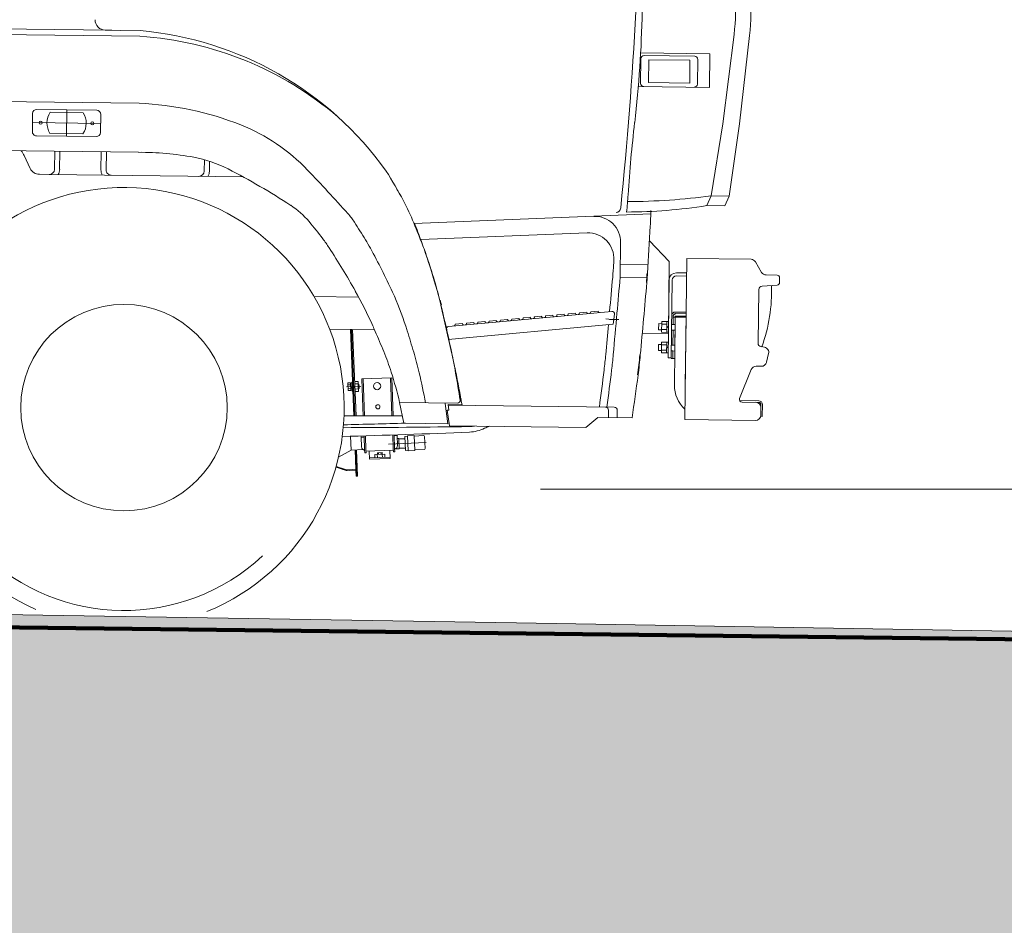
# Model space of a CAD drawing. Header units: metres. Extents: x -52 to 321, y -8 to 26.
# Tile 78 of 256: x -20.57 to -18.67, y -0.72 to 1.04. Entities that reach past the tile are written whole.
import ezdxf

# ---------------------------------------------------------------- set-up
doc = ezdxf.new("R2010")
doc.units = ezdxf.units.M
doc.header["$MEASUREMENT"] = 0
doc.layers.add('60 Auffüllung gesamt', color=7, linetype='Continuous')
doc.layers.add('60 Gelände 2D Übersicht', color=7, linetype='Continuous')

msp = doc.modelspace()

# ---------------------------------------------------------------- hatches: boundary and pattern name
at = {"layer": '60 Auffüllung gesamt', "linetype": 'Continuous', "lineweight": 18, "true_color": 0xffa8a8}
h = msp.add_hatch(dxfattribs=at)
h.set_pattern_fill('Boden__gewachsen_0001', color=21, style=0, pattern_type=2)
h.set_pattern_definition([(45, (-33357.27905, 0), (-0.2121320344, 0.2121320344), []), (45, (-33357.34976, 0.0707), (-0.424264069, 0.424264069), []), (45, (-33357.4205, 0.1414), (-0.424264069, 0.424264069), []), (135, (-33357.49118, 0.21213), (0.07071067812, 0.07071067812), [0.3, -0.3])])
h.paths.add_polyline_path([(-48.9814, -1.5114), (-24.135, -1.1438), (-23.6308, -1.151), (-23.087, -1.1586), (-22.4997, -1.1668), (-21.8502, -1.1758), (-18.6463, -1.1089), (-18.4807, -1.0913), (-18.1236, -1.0541), (-17.7313, -1.0138), (-17.2998, -0.9702), (-16.8243, -0.9228), (-16.2997, -0.8712), (-15.7195, -0.815), (-15.5017, -0.7941), (-15.5017, -2.5), (-15.5015, -2.5), (-15.5015, -0.2), (-16.6786, -0.1801), (-18.5762, -0.148), (-19.6107, -0.1307), (-20.5269, -0.1156), (-21.262, -0.1035), (-21.8659, -0.0937), (-22.3716, -0.0856), (-22.5958, -0.082), (-22.9989, -0.0761), (-23.524, -0.0684), (-23.9467, -0.0622), (-24.295, -0.0572), (-24.5874, -0.053), (-24.837, -0.0495), (-25.0528, -0.0465), (-25.2417, -0.0439), (-25.4087, -0.0416), (-25.5576, -0.0395), (-25.6916, -0.0377), (-25.7539, -0.0369), (-30.9796, -0.0848), (-45.2584, -0.0671), (-45.6871, -0.171), (-48.9814, -1.4242)])

# ---------------------------------------------------------------- linework, layer by layer
at = {"color": 7, "linetype": 'Continuous', "lineweight": 13}
for p, q in [((-20.3388, 1.0155), (-20.6284, 1.0192)), ((-20.406, 1.0163), (-20.3758, 1.0159)), ((-20.339, 1.0045), (-20.6285, 1.0083)), ((-19.1898, 1.0082), (-19.2118, 0.8353)), ((-19.16, 1.0058), (-19.1793, 0.8349)), ((-19.2367, 0.9704), (-19.3705, 0.9721)), ((-19.37, 0.9611), (-19.3706, 0.9132)), ((-19.266, 0.9658), (-19.3639, 0.9671)), ((-19.355, 0.959), (-19.3556, 0.915)), ((-19.2751, 0.9579), (-19.355, 0.959)), ((-19.2751, 0.9579), (-19.2757, 0.914)), ((-19.2601, 0.9597), (-19.2607, 0.9118)), ((-19.2367, 0.9704), (-19.2375, 0.9055)), ((-19.2757, 0.914), (-19.3556, 0.915)), ((-19.2375, 0.9055), (-19.375, 0.9073)), ((-20.3406, 0.8747), (-20.6302, 0.8785)), ((-20.5385, 0.8628), (-20.4227, 0.8613)), ((-20.4487, 0.8566), (-20.5126, 0.8575)), ((-20.4806, 0.862), (-20.4813, 0.8111)), ((-20.5471, 0.82), (-20.5466, 0.8549)), ((-20.4148, 0.8532), (-20.4153, 0.8183)), ((-20.415, 0.8357), (-20.5468, 0.8374)), ((-19.2118, 0.8353), (-19.2341, 0.6957)), ((-19.1793, 0.8349), (-19.1991, 0.6953)), ((-20.4234, 0.8104), (-20.5392, 0.8119)), ((-20.4493, 0.8157), (-20.5132, 0.8165)), ((-20.3419, 0.7799), (-20.6314, 0.7836)), ((-20.5043, 0.747), (-20.5038, 0.782)), ((-20.4943, 0.7469), (-20.4938, 0.7818)), ((-20.5512, 0.7487), (-20.5632, 0.7735)), ((-20.4144, 0.7458), (-20.4139, 0.7808)), ((-20.4044, 0.7457), (-20.404, 0.7807)), ((-20.2147, 0.7433), (-20.2144, 0.7657)), ((-20.2047, 0.7432), (-20.2044, 0.7627)), ((-20.5144, 0.7371), (-20.5334, 0.7374)), ((-20.1395, 0.7323), (-20.5144, 0.7371)), ((-19.2341, 0.6957), (-19.2428, 0.6769)), ((-19.1991, 0.6953), (-19.2341, 0.6957)), ((-19.1991, 0.6953), (-19.2078, 0.6764)), ((-19.2078, 0.6764), (-19.2428, 0.6769)), ((-19.8084, 0.6422), (-19.3508, 0.6606)), ((-19.796, 0.6111), (-19.4741, 0.624)), ((-19.4102, 0.5382), (-19.4093, 0.6056)), ((-19.3151, 0.5689), (-19.3536, 0.6085)), ((-19.2811, 0.5745), (-19.2851, 0.263)), ((-19.2811, 0.5745), (-19.1569, 0.5729)), ((-19.4098, 0.5632), (-19.3563, 0.5625)), ((-19.3151, 0.5689), (-19.3169, 0.4292)), ((-19.1484, 0.568), (-19.1365, 0.5475)), ((-19.4102, 0.5382), (-19.3577, 0.5375)), ((-19.3015, 0.5408), (-19.2815, 0.5406)), ((-19.3014, 0.5468), (-19.2814, 0.5465)), ((-19.128, 0.5426), (-19.1067, 0.5423)), ((-19.1019, 0.5279), (-19.1018, 0.5372)), ((-19.3156, 0.533), (-19.3175, 0.3822)), ((-19.3096, 0.5329), (-19.3115, 0.3819)), ((-19.1434, 0.4108), (-19.142, 0.5143)), ((-19.1355, 0.5212), (-19.1066, 0.523)), ((-19.916, 0.4998), (-20.0022, 0.5009)), ((-19.4265, 0.4722), (-19.742, 0.4431)), ((-19.606, 0.4587), (-19.62, 0.4574)), ((-19.6199, 0.4569), (-19.62, 0.4574)), ((-19.606, 0.4582), (-19.606, 0.4587)), ((-19.5842, 0.4607), (-19.5981, 0.4594)), ((-19.598, 0.4589), (-19.5981, 0.4594)), ((-19.5841, 0.4602), (-19.5842, 0.4607)), ((-19.5623, 0.4627), (-19.5762, 0.4614)), ((-19.5762, 0.4609), (-19.5762, 0.4614)), ((-19.5622, 0.4622), (-19.5623, 0.4627)), ((-19.5404, 0.4647), (-19.5543, 0.4634)), ((-19.5543, 0.4629), (-19.5543, 0.4634)), ((-19.5404, 0.4642), (-19.5404, 0.4647)), ((-19.5185, 0.4667), (-19.5324, 0.4654)), ((-19.5324, 0.4649), (-19.5324, 0.4654)), ((-19.5185, 0.4662), (-19.5185, 0.4667)), ((-19.4966, 0.4687), (-19.5106, 0.4675)), ((-19.5105, 0.467), (-19.5106, 0.4675)), ((-19.4966, 0.4682), (-19.4966, 0.4687)), ((-19.4748, 0.4707), (-19.4887, 0.4695)), ((-19.4886, 0.469), (-19.4887, 0.4695)), ((-19.4747, 0.4703), (-19.4748, 0.4707)), ((-19.4529, 0.4728), (-19.4668, 0.4715)), ((-19.4668, 0.471), (-19.4668, 0.4715)), ((-19.4528, 0.4723), (-19.4529, 0.4728)), ((-19.4212, 0.4557), (-19.438, 0.458)), ((-19.4237, 0.4474), (-19.4211, 0.4665)), ((-19.3075, 0.464), (-19.3077, 0.4465)), ((-19.3075, 0.461), (-19.3077, 0.4465)), ((-19.3075, 0.464), (-19.3034, 0.4679)), ((-19.3075, 0.461), (-19.3035, 0.4609)), ((-19.3035, 0.4611), (-19.3052, 0.3293)), ((-19.3035, 0.4609), (-19.3045, 0.3811)), ((-19.3035, 0.4611), (-19.3035, 0.4631)), ((-19.2825, 0.4628), (-19.3035, 0.4631)), ((-19.3035, 0.4611), (-19.2825, 0.4608)), ((-19.2825, 0.4608), (-19.3035, 0.4611)), ((-19.2824, 0.4707), (-19.3034, 0.4709)), ((-19.2825, 0.4677), (-19.3034, 0.4679)), ((-19.2825, 0.4608), (-19.2842, 0.329)), ((-19.2825, 0.4608), (-19.2825, 0.4628)), ((-19.4237, 0.4474), (-19.7429, 0.418)), ((-19.7154, 0.4486), (-19.7293, 0.4473)), ((-19.7293, 0.4468), (-19.7293, 0.4473)), ((-19.7154, 0.4481), (-19.7154, 0.4486)), ((-19.6935, 0.4506), (-19.7075, 0.4493)), ((-19.7074, 0.4488), (-19.7075, 0.4493)), ((-19.6935, 0.4501), (-19.6935, 0.4506)), ((-19.6717, 0.4526), (-19.6856, 0.4513)), ((-19.6855, 0.4508), (-19.6856, 0.4513)), ((-19.6716, 0.4521), (-19.6717, 0.4526)), ((-19.6498, 0.4546), (-19.6637, 0.4533)), ((-19.6637, 0.4528), (-19.6637, 0.4533)), ((-19.6497, 0.4541), (-19.6498, 0.4546)), ((-19.6279, 0.4566), (-19.6418, 0.4554)), ((-19.6418, 0.4549), (-19.6418, 0.4554)), ((-19.6279, 0.4561), (-19.6279, 0.4566)), ((-19.4307, 0.4566), (-19.4127, 0.4563)), ((-19.3356, 0.4484), (-19.3358, 0.4364)), ((-19.3356, 0.4484), (-19.3296, 0.4483)), ((-19.3296, 0.4528), (-19.3299, 0.4318)), ((-19.3297, 0.4476), (-19.3197, 0.4474)), ((-19.3296, 0.4528), (-19.3196, 0.4527)), ((-19.3196, 0.4527), (-19.3199, 0.4316)), ((-19.3168, 0.4406), (-19.3197, 0.4437)), ((-19.3196, 0.4524), (-19.3166, 0.4523)), ((-19.3077, 0.4465), (-19.3107, 0.4466)), ((-19.3037, 0.4465), (-19.3077, 0.4465)), ((-19.8852, 0.4364), (-19.9719, 0.4376)), ((-19.932, 0.437), (-19.9253, 0.2698)), ((-19.9301, 0.437), (-19.9235, 0.2698)), ((-19.921, 0.2698), (-19.9277, 0.437)), ((-19.3169, 0.4292), (-19.3673, 0.4298)), ((-19.3358, 0.4364), (-19.3298, 0.4363)), ((-19.3299, 0.4318), (-19.3199, 0.4316)), ((-19.3298, 0.437), (-19.3198, 0.4369)), ((-19.3199, 0.432), (-19.3169, 0.4319)), ((-19.3078, 0.4355), (-19.3108, 0.4356)), ((-19.3078, 0.4355), (-19.3082, 0.4066)), ((-19.3078, 0.4355), (-19.3082, 0.4066)), ((-19.3038, 0.4355), (-19.3078, 0.4355)), ((-19.3361, 0.4084), (-19.3363, 0.3964)), ((-19.3361, 0.4084), (-19.3302, 0.4084)), ((-19.3301, 0.4129), (-19.3304, 0.3918)), ((-19.3302, 0.4076), (-19.3202, 0.4075)), ((-19.3301, 0.4129), (-19.3201, 0.4128)), ((-19.3201, 0.4128), (-19.3204, 0.3917)), ((-19.3173, 0.4007), (-19.3202, 0.4037)), ((-19.3201, 0.4124), (-19.3171, 0.4124)), ((-19.3082, 0.4066), (-19.3112, 0.4066)), ((-19.3042, 0.4065), (-19.3082, 0.4066)), ((-19.1377, 0.4039), (-19.1309, 0.4026)), ((-19.3363, 0.3964), (-19.3303, 0.3964)), ((-19.3304, 0.3918), (-19.3204, 0.3917)), ((-19.3303, 0.3971), (-19.3203, 0.397)), ((-19.3204, 0.392), (-19.3174, 0.392)), ((-19.3115, 0.3821), (-19.3175, 0.3822)), ((-19.3115, 0.3811), (-19.3045, 0.3811)), ((-19.305, 0.3811), (-19.3115, 0.3811)), ((-19.3083, 0.3956), (-19.3113, 0.3956)), ((-19.3083, 0.3956), (-19.3085, 0.3811)), ((-19.3083, 0.3956), (-19.3085, 0.3811)), ((-19.3044, 0.3955), (-19.3083, 0.3956)), ((-19.1271, 0.3736), (-19.123, 0.3904)), ((-19.1471, 0.3661), (-19.1369, 0.3659)), ((-19.852, 0.3437), (-19.9099, 0.3414)), ((-19.8545, 0.3436), (-19.8516, 0.2702)), ((-19.8491, 0.2702), (-19.852, 0.3437)), ((-19.1791, 0.3033), (-19.1565, 0.3598)), ((-19.912, 0.3271), (-19.9396, 0.326)), ((-19.9315, 0.334), (-19.937, 0.3338)), ((-19.937, 0.3338), (-19.9364, 0.3188)), ((-19.9313, 0.3302), (-19.9368, 0.33)), ((-19.9315, 0.334), (-19.9309, 0.319)), ((-19.9293, 0.3336), (-19.9315, 0.3335)), ((-19.929, 0.3259), (-19.9312, 0.3266)), ((-19.9293, 0.3351), (-19.929, 0.3266)), ((-19.9273, 0.3351), (-19.9293, 0.3351)), ((-19.9286, 0.3181), (-19.929, 0.3266)), ((-19.9172, 0.3368), (-19.9237, 0.3366)), ((-19.917, 0.3319), (-19.9235, 0.3317)), ((-19.9168, 0.3271), (-19.9172, 0.3368)), ((-19.917, 0.331), (-19.9154, 0.3311)), ((-19.9169, 0.329), (-19.9153, 0.3291)), ((-19.9168, 0.3271), (-19.9164, 0.3173)), ((-19.9167, 0.3251), (-19.9151, 0.3251)), ((-19.9154, 0.3311), (-19.9152, 0.3271)), ((-19.9151, 0.3231), (-19.9152, 0.3271)), ((-19.9099, 0.3414), (-19.9077, 0.2865)), ((-19.9074, 0.3415), (-19.9046, 0.2699)), ((-19.931, 0.3227), (-19.9365, 0.3225)), ((-19.9309, 0.319), (-19.9364, 0.3188)), ((-19.9287, 0.3196), (-19.9309, 0.3195)), ((-19.9266, 0.3182), (-19.9286, 0.3181)), ((-19.9166, 0.3222), (-19.9231, 0.3219)), ((-19.9164, 0.3173), (-19.9229, 0.317)), ((-19.9166, 0.3231), (-19.9151, 0.3231)), ((-19.9077, 0.2865), (-19.9071, 0.2699)), ((-19.8367, 0.296), (-19.8283, 0.2559)), ((-19.8367, 0.296), (-19.7248, 0.2946)), ((-19.7487, 0.2937), (-19.7434, 0.2549)), ((-19.743, 0.2917), (-19.7415, 0.2808)), ((-19.743, 0.2917), (-19.7161, 0.2914)), ((-19.7429, 0.2908), (-19.4218, 0.2867)), ((-19.7182, 0.3025), (-19.7173, 0.3025)), ((-19.1418, 0.2991), (-19.179, 0.2995)), ((-19.1418, 0.2961), (-19.1745, 0.2965)), ((-19.1382, 0.2691), (-19.1379, 0.292)), ((-19.138, 0.286), (-19.1382, 0.2711)), ((-19.1352, 0.269), (-19.1349, 0.292)), ((-19.7445, 0.2808), (-19.7415, 0.2808)), ((-19.7445, 0.2808), (-19.7404, 0.2508)), ((-19.4536, 0.2671), (-19.4768, 0.2474)), ((-19.3872, 0.2663), (-19.4536, 0.2671)), ((-19.4328, 0.2668), (-19.4326, 0.2808)), ((-19.416, 0.2666), (-19.4158, 0.2806)), ((-19.1352, 0.269), (-19.1382, 0.2691)), ((-19.7434, 0.2549), (-19.8283, 0.2559)), ((-19.7404, 0.2508), (-19.4768, 0.2474)), ((-19.2851, 0.263), (-19.1483, 0.2612)), ((-19.9315, 0.2306), (-19.9304, 0.2037)), ((-19.9114, 0.2289), (-19.9118, 0.2311)), ((-19.9114, 0.2289), (-19.9054, 0.2291)), ((-19.9107, 0.2099), (-19.9114, 0.2289)), ((-19.9055, 0.2313), (-19.9044, 0.2037)), ((-19.903, 0.2314), (-19.9019, 0.2038)), ((-19.8501, 0.233), (-19.8491, 0.2059)), ((-19.8466, 0.206), (-19.8476, 0.233)), ((-19.8416, 0.2317), (-19.8476, 0.2314)), ((-19.8416, 0.2317), (-19.8415, 0.2332)), ((-19.8408, 0.2127), (-19.8416, 0.2317)), ((-19.8215, 0.2304), (-19.8265, 0.2303)), ((-19.8265, 0.2303), (-19.8255, 0.2033)), ((-19.8086, 0.232), (-19.8216, 0.2314)), ((-19.8216, 0.2314), (-19.8204, 0.2025)), ((-19.8086, 0.232), (-19.8075, 0.203)), ((-19.7906, 0.2317), (-19.8086, 0.231)), ((-19.7885, 0.2298), (-19.7876, 0.2068)), ((-19.7853, 0.2184), (-19.8585, 0.2155)), ((-19.8384, 0.2263), (-19.8414, 0.2262)), ((-19.8376, 0.2063), (-19.8384, 0.2263)), ((-19.8264, 0.2258), (-19.8383, 0.2253)), ((-19.9548, 0.1902), (-19.9304, 0.2037)), ((-19.9304, 0.2037), (-19.9069, 0.2046)), ((-19.9227, 0.2041), (-19.9212, 0.166)), ((-19.9215, 0.2041), (-19.92, 0.1641)), ((-19.9203, 0.2042), (-19.9183, 0.1532)), ((-19.9203, 0.2042), (-19.9183, 0.1532)), ((-19.9044, 0.2037), (-19.9042, 0.1982)), ((-19.9042, 0.1982), (-19.9017, 0.1983)), ((-19.9019, 0.2018), (-19.849, 0.2039)), ((-19.9019, 0.2038), (-19.9019, 0.2018)), ((-19.9017, 0.1983), (-19.9019, 0.2038)), ((-19.8947, 0.1861), (-19.8954, 0.202)), ((-19.8849, 0.1955), (-19.8653, 0.1962)), ((-19.8849, 0.1955), (-19.8847, 0.189)), ((-19.88, 0.1957), (-19.8798, 0.1892)), ((-19.8708, 0.1988), (-19.8797, 0.1985)), ((-19.8797, 0.1985), (-19.8796, 0.1957)), ((-19.8777, 0.1985), (-19.8776, 0.1957)), ((-19.8728, 0.1987), (-19.8726, 0.1959)), ((-19.8708, 0.1988), (-19.8706, 0.196)), ((-19.8702, 0.196), (-19.87, 0.1896)), ((-19.8653, 0.1962), (-19.8651, 0.1897)), ((-19.8555, 0.2036), (-19.8548, 0.1877)), ((-19.8491, 0.2059), (-19.8488, 0.2004)), ((-19.8488, 0.2004), (-19.8463, 0.2005)), ((-19.8376, 0.2063), (-19.8466, 0.206)), ((-19.8463, 0.2005), (-19.8466, 0.206)), ((-19.8256, 0.2078), (-19.8376, 0.2073)), ((-19.8205, 0.2035), (-19.8255, 0.2033)), ((-19.8075, 0.203), (-19.8204, 0.2025)), ((-19.7895, 0.2047), (-19.8075, 0.204)), ((-19.9417, 0.1661), (-19.9594, 0.1721)), ((-19.8948, 0.1886), (-19.8549, 0.1902)), ((-19.8947, 0.1861), (-19.8553, 0.1876)), ((-19.9419, 0.165), (-19.9598, 0.1709)), ((-19.9551, 0.1694), (-19.9572, 0.1713)), ((-19.9459, 0.1663), (-19.948, 0.1682)), ((-19.938, 0.1644), (-19.9393, 0.1656)), ((-19.9224, 0.1662), (-19.9382, 0.1656)), ((-19.9224, 0.165), (-19.9379, 0.1644)), ((-19.9323, 0.1646), (-19.9336, 0.1658)), ((-19.9267, 0.1649), (-19.9279, 0.166)), ((-19.92, 0.1641), (-19.9223, 0.1662)), ((-19.9212, 0.1639), (-19.9207, 0.1531)), ((-19.9197, 0.1584), (-19.921, 0.1596)), ((-19.9199, 0.1531), (-19.9208, 0.1539)), ((-19.9195, 0.1532), (-19.9207, 0.1531)), ((-19.92, 0.1639), (-19.9195, 0.1532)), ((-19.9183, 0.1532), (-19.9195, 0.1532))]:
    msp.add_line(p, q, dxfattribs=at)
for centre, radius in [((-20.5309, 0.8372), 0.003), ((-20.431, 0.8359), 0.003), ((-20.3699, 0.2859), 0.1997), ((-19.8803, 0.3276), 0.00699), ((-19.8788, 0.2876), 0.00399)]:
    msp.add_circle(centre, radius, dxfattribs=at)
for centre, radius, start, end in [((-19.5861, 1.0585), 0.3994, 352.7634, 4.3055), ((-19.5862, 1.054), 0.4289, 353.5539, 4.6362), ((-27.8917, 1.5192), 8.5248, 354.29892, 356.8589), ((-21.5648, 1.0926), 2.1976, 353.3322, 358.9404), ((-20.4058, 1.0363), 0.02, 179.2645, 269.2645), ((-20.396, 0.3629), 0.6551, 35.545, 84.9964), ((-20.3823, 0.3509), 0.6551, 49.4062, 86.2078), ((-19.364, 0.9611), 0.00599, 89.2645, 179.2645), ((-19.2661, 0.9598), 0.00599, 359.2645, 89.2645), ((-19.3646, 0.9131), 0.00599, 179.2645, 269.2645), ((-19.2667, 0.9119), 0.00599, 269.2645, 359.2645), ((-20.5386, 0.8548), 0.00799, 89.2645, 179.2645), ((-20.4809, 0.8366), 0.0379, 146.6166, 211.9123), ((-20.4228, 0.8533), 0.00799, 359.2645, 89.2645), ((-20.3658, 0.2727), 0.6026, 68.4027, 87.6101), ((-20.4809, 0.8366), 0.0379, 326.6166, 31.9123), ((-20.5391, 0.8199), 0.00799, 179.2645, 269.2645), ((-20.2774, 0.4959), 0.3625, 43.5613, 68.4027), ((-16.6102, 0.5134), 2.7908, 173.3322, 176.2116), ((-20.4233, 0.8184), 0.00799, 269.2645, 359.2645), ((-20.6351, 0.7387), 0.0799, 25.8295, 33.4933), ((-20.3376, 0.2175), 0.5624, 79.4821, 90.4286), ((-20.2791, 0.5331), 0.2414, 62.7391, 79.4821), ((-20.5332, 0.7574), 0.02, 205.8295, 269.2645), ((-20.5142, 0.7471), 0.00999, 269.2645, 359.2645), ((-20.5142, 0.7471), 0.02, 329.2645, 359.2645), ((-20.3944, 0.7456), 0.02, 179.2645, 209.2645), ((-20.3944, 0.7456), 0.00999, 179.2645, 269.2645), ((-20.2247, 0.7434), 0.00999, 269.2645, 359.2645), ((-20.2247, 0.7434), 0.02, 329.2645, 359.2645), ((-20.8016, -0.4811), 1.3823, 56.9343, 62.7391), ((-22.8509, -1.9515), 3.9139, 41.8785, 43.5613), ((-20.5914, 0.2797), 0.8637, 28.0753, 32.4993), ((-20.3699, 0.2859), 0.4259, 292.1249, 246.404), ((-20.0722, 0.5691), 0.2691, 27.6273, 31.1441), ((-20.2148, 0.4806), 0.4369, 21.8537, 28.0753), ((-20.1841, 0.7501), 0.791, 353.7815, 356.2116), ((-19.3976, 1.8882), 1.2036, 270.0836, 277.8075), ((-20.1341, 0.5442), 0.1589, 39.7547, 56.9343), ((-19.4189, 0.6733), 0.00999, 273.9772, 354.2989), ((-19.3993, 1.6516), 0.9872, 270.0926, 279.1251), ((-20.7, 0.7143), 1.3502, 356.7321, 358.0054), ((-20.0324, 0.5755), 0.1285, 32.58, 41.8785), ((-19.4592, 0.6062), 0.0499, 359.2645, 92.2992), ((-20.8723, -0.0698), 1.1191, 37.5732, 39.7547), ((-21.676, -0.4748), 2.079, 31.4754, 32.58), ((-28.3814, -2.7947), 9.2358, 21.55809, 21.85367), ((-20.1466, 0.4922), 0.37, 21.0659, 24.0895), ((-138.0037, 7.4121), 118.845, 356.687888, 356.732055), ((-20.2019, 0.446), 0.2732, 33.157, 37.5732), ((-20.2987, 0.3684), 0.4641, 29.1373, 31.4754), ((-20.8647, 0.2156), 1.1395, 19.343, 21.0659), ((-19.4721, 0.5741), 0.0499, 356.4053, 92.2992), ((-21.172, -0.1878), 1.432, 29.2351, 33.157), ((-20.9042, 0.0308), 1.1573, 24.438, 29.1373), ((-19.9429, 0.5392), 0.1626, 19.33, 21.5581), ((-20.9156, 0.198), 1.1934, 15.7883, 19.33), ((-21.1694, 0.1086), 1.4625, 17.0091, 19.343), ((-19.1571, 0.5629), 0.00999, 30.2282, 89.2645), ((-20.4409, 0.6281), 1.0202, 354.9534, 356.3371), ((-26.1557, 0.994), 6.7467, 356.33711, 356.40531), ((-20.58, 0.2889), 0.8462, 13.9407, 17.0091), ((-74.1219, 5.3686), 54.9101, 354.88362, 354.95337), ((-74.1074, 5.3685), 54.9101, 354.88036, 354.95337), ((-19.767, 0.5647), 0.4092, 354.8804, 356.2033), ((-20.343, 0.6029), 0.9865, 356.2033, 356.6879), ((-19.767, 0.5647), 0.4101, 354.8804, 356.2033), ((-20.343, 0.6029), 0.9874, 356.2033, 356.6879), ((-19.3016, 0.5328), 0.014, 89.2645, 179.2645), ((-19.3016, 0.5328), 0.00799, 89.2645, 179.2645), ((-19.1279, 0.5526), 0.00999, 210.2282, 269.2645), ((-19.1068, 0.5373), 0.00499, 359.2645, 89.2645), ((-21.2061, 0.1159), 1.4953, 12.6244, 15.7883), ((-109.6204, 8.6149), 90.6234, 354.791362, 354.880359), ((-19.135, 0.5142), 0.00699, 93.5536, 179.2645), ((-19.4272, 0.5104), 0.3099, 339.847, 2.2045), ((-19.1069, 0.528), 0.00499, 273.5536, 359.2645), ((-20.6552, 0.1014), 0.8397, 24.1128, 29.2351), ((-20.4371, 0.2431), 0.6443, 18.1384, 24.438), ((-20.166, 0.3917), 0.4196, 12.7602, 13.9407), ((-20.166, 0.3917), 0.4205, 12.7602, 13.9407), ((-68.2019, -10.4867), 49.6718, 12.6517, 12.76019), ((-19.6035, 0.4584), 0.0025, 185.2645, 275.2645), ((-19.6005, 0.4587), 0.0025, 275.2645, 5.2645), ((-19.5816, 0.4604), 0.0025, 185.2645, 275.2645), ((-19.5786, 0.4607), 0.0025, 275.2645, 5.2645), ((-19.5597, 0.4624), 0.0025, 185.2645, 275.2645), ((-19.5568, 0.4627), 0.0025, 275.2645, 5.2645), ((-19.5379, 0.4644), 0.0025, 185.2645, 275.2645), ((-19.5349, 0.4647), 0.0025, 275.2645, 5.2645), ((-19.516, 0.4664), 0.0025, 185.2645, 275.2645), ((-19.513, 0.4667), 0.0025, 275.2645, 5.2645), ((-19.4941, 0.4685), 0.0025, 185.2645, 275.2645), ((-19.4911, 0.4687), 0.0025, 275.2645, 5.2645), ((-19.4722, 0.4705), 0.0025, 185.2645, 275.2645), ((-19.4693, 0.4708), 0.0025, 275.2645, 5.2645), ((-19.4504, 0.4725), 0.0025, 185.2645, 275.2645), ((-19.426, 0.4672), 0.00499, 352.2645, 95.2645), ((-91.3887, 6.9167), 72.2606, 354.816717, 354.880359), ((-19.3035, 0.4639), 0.00699, 89.2645, 179.2645), ((-19.3035, 0.4639), 0.00399, 89.2645, 179.2645), ((-20.4561, 0.1905), 0.6216, 23.014, 24.1128), ((-20.2844, 0.2931), 0.4836, 17.0091, 18.1384), ((-20.7817, 0.2109), 1.0604, 12.2172, 12.6244), ((-19.7415, 0.4381), 0.00499, 95.2645, 190.2645), ((-19.7318, 0.4466), 0.0025, 275.2645, 5.2645), ((-19.7129, 0.4483), 0.0025, 185.2645, 275.2645), ((-19.7099, 0.4486), 0.0025, 275.2645, 5.2645), ((-19.691, 0.4503), 0.0025, 185.2645, 275.2645), ((-19.688, 0.4506), 0.0025, 275.2645, 5.2645), ((-19.6691, 0.4523), 0.0025, 185.2645, 275.2645), ((-19.6661, 0.4526), 0.0025, 275.2645, 5.2645), ((-19.6473, 0.4544), 0.0025, 185.2645, 275.2645), ((-19.6443, 0.4546), 0.0025, 275.2645, 5.2645), ((-19.6254, 0.4564), 0.0025, 185.2645, 275.2645), ((-19.6224, 0.4566), 0.0025, 275.2645, 5.2645), ((-91.4031, 6.9169), 72.2606, 354.816717, 354.862712), ((-27.2008, -2.6744), 7.9496, 22.7067, 23.01395), ((-29.1868, -2.4302), 9.7932, 16.75818, 17.00913), ((-54.5881, -7.1089), 35.6502, 12.14699, 12.21722), ((-19.1364, 0.4107), 0.00699, 179.2645, 259.3987), ((-19.1327, 0.3928), 0.00999, 346.3895, 79.3987), ((-20.283, 0.2204), 0.4504, 17.3479, 22.7067), ((-20.4207, 0.2095), 0.6383, 13.0252, 16.7582), ((-20.7676, 0.1706), 1.0551, 9.9547, 12.147), ((-21.1112, 0.0839), 1.4093, 11.1673, 12.6517), ((-20.4518, 0.4807), 1.0179, 353.1093, 354.8167), ((-20.4373, 0.4805), 1.0179, 353.1093, 354.8167), ((-20.3381, 0.476), 0.97, 352.4865, 354.7914), ((-20.3381, 0.476), 0.9709, 352.4865, 354.7914), ((-19.1472, 0.3561), 0.00999, 89.2645, 158.1721), ((-19.1368, 0.3759), 0.00999, 269.2645, 346.3895), ((-20.7525, 0.0737), 0.9424, 13.6437, 17.3479), ((-21.0603, 0.0615), 1.2948, 10.4046, 13.0252), ((-24.4668, -0.5785), 4.8297, 10.3654, 11.1673), ((-21.966, -0.0398), 2.2718, 8.609, 9.9547), ((-25.1545, 1.049), 5.7548, 352.39123, 353.10929), ((-25.14, 1.0489), 5.7548, 352.39123, 353.10929), ((-23.7909, 0.9314), 4.4536, 351.4104, 352.4865), ((-19.2443, 0.3285), 0.0609, 179.2645, 228.2888), ((-19.7477, 0.2939), 0.000999, 89.2645, 187.7952), ((-19.7247, 0.2996), 0.00499, 269.2645, 8.609), ((-19.4386, 0.2809), 0.00599, 359.2645, 89.2645), ((-19.4218, 0.2807), 0.00599, 359.2645, 89.2645), ((-19.1744, 0.3015), 0.00499, 158.1721, 269.2645), ((-19.148, 0.2862), 0.00999, 359.2645, 89.2645), ((-19.1419, 0.2921), 0.00699, 359.2645, 89.2645), ((-19.1419, 0.2921), 0.00399, 359.2645, 89.2645), ((-20.0207, 27.2405), 26.9708, 270.16247, 270.40246), ((-19.1482, 0.2712), 0.00999, 269.2645, 359.2645), ((-20.0473, 25.1708), 24.9239, 270.23352, 270.79492), ((-20.21, 12.499), 12.2491, 271.23848, 271.79804), ((-19.7026, 0.3091), 0.0599, 271.0688, 280.3348), ((-19.646, 0.1923), 0.0599, 106.388, 116.4286), ((-20.2204, 11.6898), 11.4628, 271.3636, 272.59494), ((-19.7905, 0.2297), 0.002, 2.2645, 92.2645), ((-19.7038, 0.3086), 0.0699, 271.9282, 296.4286), ((-19.9047, 0.2102), 0.00599, 182.2645, 272.2645), ((-19.8468, 0.2125), 0.00599, 272.2645, 2.2645), ((-19.7896, 0.2067), 0.002, 272.2645, 2.2645), ((-19.9384, 0.1756), 0.0112, 251.5647, 272.2645), ((-19.9386, 0.1756), 0.00999, 251.4306, 272.2645), ((-19.9223, 0.1638), 0.0024, 2.2645, 92.2645), ((-19.9223, 0.1638), 0.0012, 2.2645, 92.2645), ((-20.3699, 0.2859), 0.3925, 225.5027, 313.0262)]:
    msp.add_arc(centre, radius, start, end, dxfattribs=at)
at = {"layer": '60 Auffüllung gesamt', "color": 7, "linetype": 'Continuous', "lineweight": 18, "flags": 128}
msp.add_lwpolyline([(-15.5015, -0.2), (-16.6786, -0.1801), (-18.5762, -0.148), (-19.6107, -0.1307), (-20.5269, -0.1156), (-21.262, -0.1035), (-21.8659, -0.0937), (-22.3716, -0.0856), (-22.5958, -0.082), (-22.9989, -0.0761), (-23.524, -0.0684), (-23.9467, -0.0622), (-24.295, -0.0572), (-24.5874, -0.053), (-24.837, -0.0495), (-25.0528, -0.0465), (-25.2417, -0.0439), (-25.4087, -0.0416), (-25.5576, -0.0395), (-25.6916, -0.0377), (-25.7539, -0.0369), (-30.9796, -0.0848)], dxfattribs=at)
at = {"layer": '60 Gelände 2D Übersicht', "color": 7, "linetype": 'Continuous', "lineweight": 13}
msp.add_line((-19.5643, 0.1281), (-16.5189, 0.1281), dxfattribs=at)
at = {"layer": '60 Gelände 2D Übersicht', "color": 7, "linetype": 'Continuous', "lineweight": 100}
msp.add_line((-15.5017, -0.2), (-28.0172, -0.05), dxfattribs=at)

doc.saveas('drawing.dxf')
